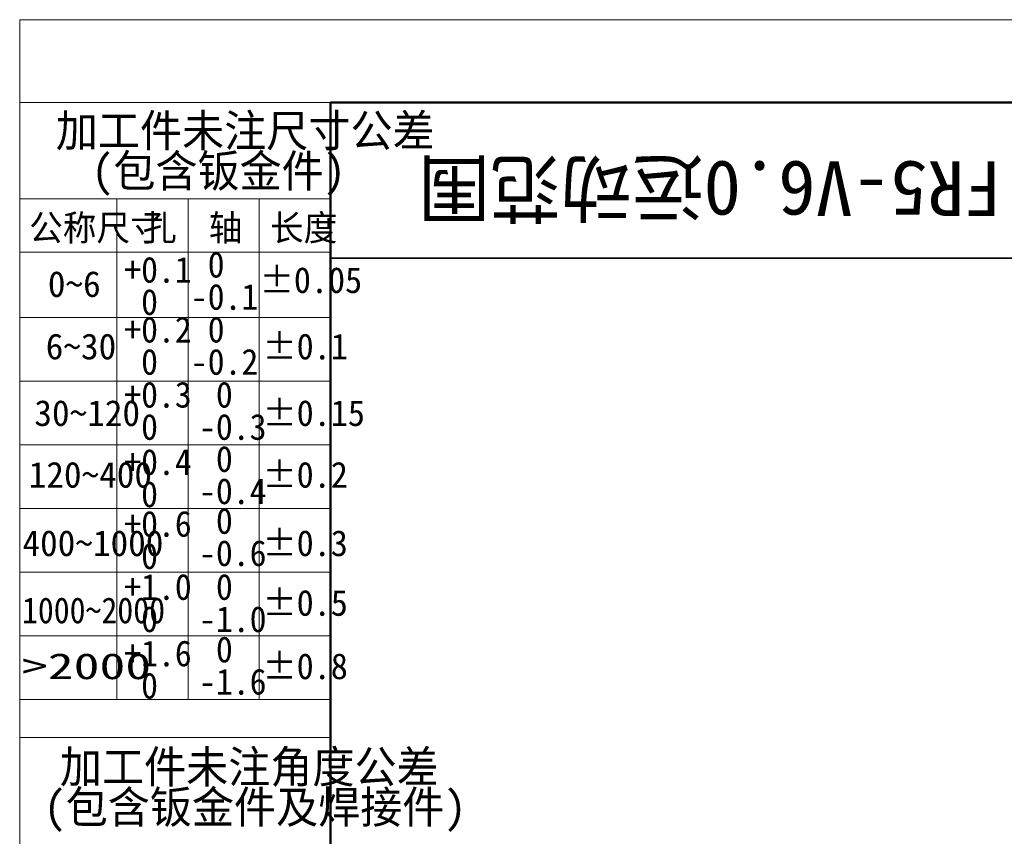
# Model space of a CAD drawing. Header units: millimetres. Extents: x 0 to 4200, y 0 to 2974.
# Tile 3 of 40: x 0 to 760, y 2343 to 2974. Entities that reach past the tile are written whole.
import ezdxf

# ---------------------------------------------------------------- set-up
doc = ezdxf.new("R2010")
doc.units = ezdxf.units.MM
doc.header["$LTSCALE"] = 10
doc.layers.get('0').update_dxf_attribs({"lineweight": 18})
doc.layers.add('标注层', color=150, linetype='Continuous', lineweight=18)
doc.styles.add('SLDTEXTSTYLE0', font='txt')
doc.styles.add('SLDTEXTSTYLE3', font='txt')
doc.styles.add('SLDTEXTSTYLE4', font='txt')
doc.styles.add('SLDTEXTSTYLE5', font='txt', dxfattribs={"width": 0.957143})
doc.styles.add('SLDTEXTSTYLE6', font='txt', dxfattribs={"width": 0.968558})
doc.styles.add('SLDTEXTSTYLE7', font='txt', dxfattribs={"width": 0.902411})
doc.styles.add('SLDTEXTSTYLE8', font='txt', dxfattribs={"width": 1.466704})

# ---------------------------------------------------------------- blocks, each defined once
blk = doc.blocks.new('SW_NOTE_2')
at = {"layer": '标注层', "color": 0, "char_height": 25, "attachment_point": 2, "style": 'SLDTEXTSTYLE3'}
for s, insert, width in [('加工件未注尺寸公差', (154.69, 32.23), 442.7978), ('(包含钣金件)', (134.1, 1.12), 276.3158)]:
    blk.add_mtext(s, dxfattribs=dict(at, insert=insert, width=width))
blk = doc.blocks.new('SW_NOTE_3')
at = {"layer": '标注层', "color": 0, "char_height": 20, "attachment_point": 1, "style": 'SLDTEXTSTYLE5'}
for s, insert, width in [(' 0', (0, 25.78), 35.5283), ('-0.1', (0, 0.89), 73.761)]:
    blk.add_mtext(s, dxfattribs=dict(at, insert=insert, width=width))
blk = doc.blocks.new('SW_NOTE_4')
at = {"layer": '标注层', "color": 0, "char_height": 20, "attachment_point": 1, "style": 'SLDTEXTSTYLE5'}
for s, insert, width in [('+0.1', (0, 25.78), 73.708), (' 0', (0, 0.89), 35.5283)]:
    blk.add_mtext(s, dxfattribs=dict(at, insert=insert, width=width))
blk = doc.blocks.new('SW_NOTE_5')
at = {"layer": '标注层', "color": 0, "char_height": 20, "attachment_point": 1, "style": 'SLDTEXTSTYLE5'}
for s, insert, width in [('+0.2', (0, 25.78), 79.3819), (' 0', (0, 0.89), 35.5283)]:
    blk.add_mtext(s, dxfattribs=dict(at, insert=insert, width=width))
blk = doc.blocks.new('SW_NOTE_6')
at = {"layer": '标注层', "color": 0, "char_height": 20, "attachment_point": 1, "style": 'SLDTEXTSTYLE5'}
for s, insert, width in [('+0.3', (0, 25.78), 79.594), (' 0', (0, 0.89), 35.5283)]:
    blk.add_mtext(s, dxfattribs=dict(at, insert=insert, width=width))
blk = doc.blocks.new('SW_NOTE_7')
at = {"layer": '标注层', "color": 0, "char_height": 20, "attachment_point": 1, "style": 'SLDTEXTSTYLE5'}
for s, insert, width in [('+0.4', (0, 25.78), 80.9727), (' 0', (0, 0.89), 35.5283)]:
    blk.add_mtext(s, dxfattribs=dict(at, insert=insert, width=width))
blk = doc.blocks.new('SW_NOTE_8')
at = {"layer": '标注层', "color": 0, "char_height": 20, "attachment_point": 1, "style": 'SLDTEXTSTYLE5'}
for s, insert, width in [(' 0', (0, 25.78), 35.5283), ('-0.2', (0, 0.89), 79.4349)]:
    blk.add_mtext(s, dxfattribs=dict(at, insert=insert, width=width))
blk = doc.blocks.new('SW_NOTE_9')
at = {"layer": '标注层', "color": 0, "char_height": 20, "attachment_point": 1, "style": 'SLDTEXTSTYLE5'}
for s, insert, width in [(' 0', (0, 25.78), 35.5283), ('-0.3', (0, 0.89), 79.647)]:
    blk.add_mtext(s, dxfattribs=dict(at, insert=insert, width=width))
blk = doc.blocks.new('SW_NOTE_10')
at = {"layer": '标注层', "color": 0, "char_height": 20, "attachment_point": 1, "style": 'SLDTEXTSTYLE5'}
for s, insert, width in [(' 0', (0, 25.78), 35.5283), ('-0.4', (0, 0.89), 81.0258)]:
    blk.add_mtext(s, dxfattribs=dict(at, insert=insert, width=width))
blk = doc.blocks.new('SW_NOTE_11')
at = {"layer": '标注层', "color": 0, "char_height": 20, "attachment_point": 1, "style": 'SLDTEXTSTYLE5'}
for s, insert, width in [('+0.6', (0, 25.78), 79.8592), (' 0', (0, 0.89), 35.5283)]:
    blk.add_mtext(s, dxfattribs=dict(at, insert=insert, width=width))
blk = doc.blocks.new('SW_NOTE_12')
at = {"layer": '标注层', "color": 0, "char_height": 20, "attachment_point": 1, "style": 'SLDTEXTSTYLE5'}
for s, insert, width in [(' 0', (0, 25.78), 35.5283), ('-0.6', (0, 0.89), 79.9122)]:
    blk.add_mtext(s, dxfattribs=dict(at, insert=insert, width=width))
blk = doc.blocks.new('SW_NOTE_13')
at = {"layer": '标注层', "color": 0, "char_height": 20, "attachment_point": 1, "style": 'SLDTEXTSTYLE5'}
for s, insert, width in [('+1.0', (0, 25.78), 79.9652), (' 0', (0, 0.89), 35.5283)]:
    blk.add_mtext(s, dxfattribs=dict(at, insert=insert, width=width))
blk = doc.blocks.new('SW_NOTE_14')
at = {"layer": '标注层', "color": 0, "char_height": 20, "attachment_point": 1, "style": 'SLDTEXTSTYLE5'}
for s, insert, width in [(' 0', (0, 25.78), 35.5283), ('-1.0', (0, 0.89), 80.0182)]:
    blk.add_mtext(s, dxfattribs=dict(at, insert=insert, width=width))
blk = doc.blocks.new('SW_NOTE_15')
at = {"layer": '标注层', "color": 0, "char_height": 20, "attachment_point": 1, "style": 'SLDTEXTSTYLE5'}
for s, insert, width in [('+1.6', (0, 25.78), 79.8592), (' 0', (0, 0.89), 35.5283)]:
    blk.add_mtext(s, dxfattribs=dict(at, insert=insert, width=width))
blk = doc.blocks.new('SW_NOTE_16')
at = {"layer": '标注层', "color": 0, "char_height": 20, "attachment_point": 1, "style": 'SLDTEXTSTYLE5'}
for s, insert, width in [(' 0', (0, 25.78), 35.5283), ('-1.6', (0, 0.89), 79.9122)]:
    blk.add_mtext(s, dxfattribs=dict(at, insert=insert, width=width))
blk = doc.blocks.new('SW_NOTE_17')
at = {"layer": '标注层', "color": 0, "char_height": 25, "attachment_point": 2, "style": 'SLDTEXTSTYLE3'}
for s, insert, width in [('加工件未注角度公差', (154.69, 32.23), 442.9363), ('(包含钣金件及焊接件)', (159.15, 1.12), 476.8006)]:
    blk.add_mtext(s, dxfattribs=dict(at, insert=insert, width=width))

msp = doc.modelspace()

# ---------------------------------------------------------------- linework, layer by layer
at = {"color": 7, "linetype": 'Continuous', "lineweight": 18}
for q in [(4199.93, 2973.966), (-0.005, 3.966)]:
    msp.add_line((-0.005, 2973.966), q, dxfattribs=at)
at = {"color": 1, "linetype": 'Continuous', "lineweight": 18}
for p, q in [((239.959, 2909.894), (-0.005, 2909.894)), ((-0.005, 2909.894), (-0.005, 3.966)), ((74.931, 2835.731), (-0.005, 2835.731)), ((74.931, 2835.731), (74.931, 2795.731)), ((74.931, 2835.731), (129.941, 2835.731)), ((129.941, 2835.731), (129.941, 2448.997)), ((184.95, 2835.731), (129.941, 2835.731)), ((184.95, 2835.731), (184.95, 2448.997)), ((184.95, 2835.731), (239.959, 2835.731)), ((74.931, 2799.545), (74.931, 2448.997)), ((-0.041, 2794.492), (239.959, 2794.492)), ((-0.041, 2744.004), (239.959, 2744.004)), ((-0.041, 2694.836), (239.959, 2694.836)), ((-0.041, 2645.669), (239.959, 2645.669)), ((-0.041, 2596.501), (239.959, 2596.501)), ((-0.041, 2547.333), (239.959, 2547.333)), ((-0.041, 2498.165), (239.959, 2498.165)), ((-0.041, 2448.997), (239.959, 2448.997)), ((-0.005, 2419.717), (239.959, 2419.717))]:
    msp.add_line(p, q, dxfattribs=at)
at = {"color": 7, "linetype": 'Continuous', "lineweight": 50}
for p, q in [((239.959, 59.894), (239.959, 2909.894)), ((239.959, 2909.894), (4139.959, 2909.894))]:
    msp.add_line(p, q, dxfattribs=at)
at = {"color": 7, "linetype": 'Continuous', "lineweight": 35}
msp.add_line((239.959, 2789.894), (839.959, 2789.894), dxfattribs=at)

# ---------------------------------------------------------------- block references
at = {"layer": '标注层', "color": 1}
for name, p in [('SW_NOTE_2', (19.439, 2868.567)), ('SW_NOTE_4', (80.718, 2765.088)), ('SW_NOTE_3', (132.128, 2769.051)), ('SW_NOTE_5', (80.718, 2718.872)), ('SW_NOTE_8', (132.128, 2718.872)), ('SW_NOTE_6', (80.718, 2668.607)), ('SW_NOTE_9', (138.473, 2668.607)), ('SW_NOTE_7', (80.718, 2616.614)), ('SW_NOTE_10', (138.473, 2618.971)), ('SW_NOTE_11', (80.718, 2568.88)), ('SW_NOTE_12', (138.487, 2571.118)), ('SW_NOTE_13', (80.718, 2520.138)), ('SW_NOTE_14', (138.487, 2520.138)), ('SW_NOTE_15', (80.718, 2468.804)), ('SW_NOTE_16', (138.487, 2471.869)), ('SW_NOTE_17', (22.567, 2377.251))]:
    msp.add_blockref(name, p, dxfattribs=at)

# ---------------------------------------------------------------- texts
at = {"color": 7, "linetype": 'Continuous', "lineweight": 0, "insert": (533.261, 2822.253), "char_height": 42.33333, "width": 954.51024, "attachment_point": 2, "rotation": 180, "style": 'SLDTEXTSTYLE0'}
msp.add_mtext('FR5-V6.0运动范围', dxfattribs=at)
at = {"layer": '标注层', "color": 1, "char_height": 20, "attachment_point": 1}
for s, insert, width, style in [('公称尺寸', (7.237, 2823.304), 155.01385, 'SLDTEXTSTYLE3'), ('孔', (95.078, 2823.304), 34.29363, 'SLDTEXTSTYLE3'), ('轴', (145.989, 2823.304), 32.90859, 'SLDTEXTSTYLE3'), ('长度', (193.232, 2823.304), 75.34626, 'SLDTEXTSTYLE3'), ('%%P0.05', (185.343, 2782.887), 105.60233, 'SLDTEXTSTYLE6'), ('0~6', (21.717, 2779.823), 54.01662, 'SLDTEXTSTYLE4'), ('6~30', (20.085, 2731.627), 74.07202, 'SLDTEXTSTYLE4'), ('%%P0.1', (187.483, 2731.627), 80.27495, 'SLDTEXTSTYLE6'), ('30~120', (11.293, 2680.191), 114.79224, 'SLDTEXTSTYLE4'), ('%%P0.15', (187.483, 2680.191), 105.60233, 'SLDTEXTSTYLE6'), ('120~400', (6.904, 2632.55), 131.91136, 'SLDTEXTSTYLE4'), ('%%P0.2', (187.483, 2632.55), 86.01654, 'SLDTEXTSTYLE6'), ('400~1000', (2.1, 2579.709), 155.95568, 'SLDTEXTSTYLE4'), ('%%P0.3', (187.483, 2579.709), 86.23117, 'SLDTEXTSTYLE6'), ('%%P0.5', (187.483, 2533.62), 86.12385, 'SLDTEXTSTYLE6'), ('1000~2000', (1.711, 2527.824), 155.3346, 'SLDTEXTSTYLE7'), ('%%P0.8', (187.483, 2484.691), 86.60679, 'SLDTEXTSTYLE6'), ('>2000', (1.711, 2484.691), 155.85256, 'SLDTEXTSTYLE8')]:
    msp.add_mtext(s, dxfattribs=dict(at, insert=insert, width=width, style=style))

doc.saveas('drawing.dxf')
